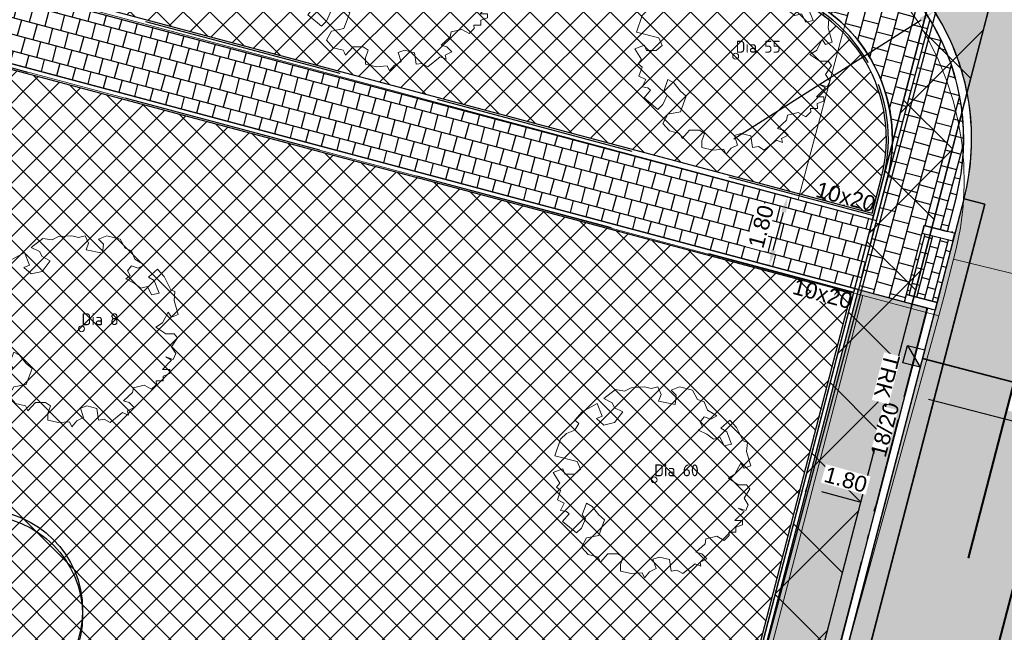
# Model space of a CAD drawing. Header units: metres. Extents: x 252743 to 254903, y 592696 to 593766.
# Tile 63 of 174: x 253751 to 253775, y 593020 to 593036. Entities that reach past the tile are written whole.
import ezdxf
from ezdxf.enums import TextEntityAlignment as Align

# ---------------------------------------------------------------- set-up
doc = ezdxf.new("R2010")
doc.units = ezdxf.units.M
doc.set_wipeout_variables(frame=1)
for name, pattern in [('ACAD_ISO11W100', [33, 12, -3, 12, -3, 0, -3]), ('CENTER', [50.800000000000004, 31.75, -6.35, 6.35, -6.35]), ('DASHED', [19.049999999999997, 12.7, -6.35]), ('HIDDEN', [9.524999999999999, 6.35, -3.175])]:
    doc.linetypes.add(name, pattern=pattern)
for name, color, linetype, lineweight in [('132034000_dwg', 8, 'Continuous', 5), ('B-BH-VH-OPENVERHARDING-G', 250, 'Continuous', 18), ('B-WE-GR-BOOM-S1', 8, 'Continuous', 9), ('B-WE-GR-BOOM-S2', 8, 'Continuous', 9), ('B-WE-GR-BOOM_STAMDIAMETER-T', 7, 'Continuous', 25), ('N-RI-DWA-PVC', 12, 'CENTER', 40), ('N-RI-HWA-PVC', 150, 'ACAD_ISO11W100', 40), ('N-RI-HWA-PVC125 KOLKAANSLUITING', 140, 'HIDDEN', 35)]:
    doc.layers.add(name, color=color, linetype=linetype, lineweight=lineweight)
doc.layers.add('ALGEMEEN HULP', color=6, linetype='Continuous', plot=False)
for name, color, linetype in [('N-GR-ARC-GROENVOORZIENING-N', 82, 'Continuous'), ('N-GR-BOOM', 3, 'Continuous'), ('N-KL-NUTSSTROOK', 10, 'Continuous'), ('N-RI-KOLK-TROTTOIRKOLK-TRK', 7, 'Continuous'), ('N-WB-ANTIWORTELSCHERM', 6, 'ZIGZAG'), ('N-WB-ARC-BETONTEGEL 30X30', 8, 'Continuous'), ('N-WB-ARC-KLINKER DF', 24, 'Continuous'), ('N-WB-ARC-SBS-KF-ROODBRUIN-PARKEREN', 24, 'Continuous'), ('N-WB-ARC-SBS-KF-ROODBRUIN-RIJBAAN', 24, 'Continuous'), ('N-WB-BAND OPSLUITBAND 10x20', 7, 'DASHED'), ('N-WB-BAND TEKST 200', 7, 'Continuous'), ('N-WB-BAND TROTTOIRBAND 18 20', 7, 'ACAD_ISO11W100'), ('N-WB-BOCHTSTRAAL', 7, 'Continuous'), ('N-WB-KANTVERHARDING', 2, 'Continuous'), ('N-WB-MAATVOERING-VERHARDINGEN', 7, 'Continuous'), ('N-WB-PERRONBAND 18 20', 2, 'Continuous')]:
    doc.layers.add(name, color=color, linetype=linetype)
doc.layers.get('0').freeze()
doc.styles.add('N_STANDARD 200', font='arial.ttf', dxfattribs={"height": 0.4})
doc.styles.add('NLCS-ISO', font='txt')
doc.linetypes.add('ZIGZAG', pattern='A,0.00254,-5.08,[131,ltypeshp.shx,S=5.08,R=0,X=-5.08,Y=0],-10.16,[131,ltypeshp.shx,S=5.08,R=180,X=5.08,Y=0],-5.08', length=20.32254)
doc.dimstyles.new('N_DIMENSION 200', dxfattribs={"dimtxt": 0.4, "dimasz": 0.4, "dimexe": 0.125, "dimexo": 0.125, "dimgap": 0.25, "dimtad": 1, "dimzin": 3, "dimdsep": 46, "dimtxsty": 'N_STANDARD 200', "dimcen": 0, "dimazin": 3, "dimtfac": 1, "dimtix": 1, "dimtmove": 2, "dimatfit": 3, "dimfxl": 0.125, "dimfxlon": 1, "dimtfill": 1, "dimtolj": 1, "dimtzin": 0, "dimarcsym": 0})
pattern_1 = [(45, (0, 0), (-0.3367596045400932, 0.3367596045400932), []), (135, (0, 0), (-0.3367596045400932, -0.3367596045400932), [])]

# ---------------------------------------------------------------- blocks, each defined once
blk = doc.blocks.new('*D434')
at = {"layer": 'Defpoints', "color": 0, "transparency": 16777216}
for p in [(253773.7175782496, 593036.0282511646), (253768.6556182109, 593032.8069842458)]:
    blk.add_point(p, dxfattribs=at)
at = {"layer": 'N-WB-BOCHTSTRAAL', "color": 0, "lineweight": -2, "transparency": 16777216}
blk.add_line((253768.6556182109, 593032.8069842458), (253773.380114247, 593035.8135000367), dxfattribs=at)
at = {"layer": 'N-WB-BOCHTSTRAAL', "color": 0, "transparency": 16777216}
blk.add_solid([(253773.3443223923, 593035.869744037), (253773.4159061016, 593035.7572560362), (253773.7175782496, 593036.0282511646)], dxfattribs=at)
at = {"layer": 'N-WB-BOCHTSTRAAL', "color": 0, "transparency": 16777216, "insert": (253774.8152605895, 593036.7267805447), "char_height": 0.4, "attachment_point": 5, "rotation": 32.471350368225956, "style": 'N_STANDARD 200', "bg_fill": 3, "box_fill_scale": 1.1, "bg_fill_color": 256, "bg_fill_true_color": 13158600, "bg_fill_transparency": 0}
blk.add_mtext('\\A1;R6.00', dxfattribs=at)
blk = doc.blocks.new('*D442')
at = {"layer": 'Defpoints', "color": 0, "transparency": 16777216}
for p in [(253773.5190210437, 593027.6630623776), (253779.3297643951, 593026.1679259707), (253778.989374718, 593024.8450252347)]:
    blk.add_point(p, dxfattribs=at)
at = {"layer": 'N-WB-MAATVOERING-VERHARDINGEN', "color": 0, "lineweight": -2, "transparency": 16777216}
for p, q in [((253773.1817462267, 593026.3522673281), (253773.1474827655, 593026.2191047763)), ((253773.5660133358, 593026.2404861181), (253778.6019927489, 593024.9447007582)), ((253778.9924895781, 593024.8571309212), (253778.9582261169, 593024.7239683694))]:
    blk.add_line(p, q, dxfattribs=at)
at = {"layer": 'N-WB-MAATVOERING-VERHARDINGEN', "color": 0, "transparency": 16777216}
for points in [[(253773.582625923, 593026.3050497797), (253773.5494007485, 593026.1759224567), (253773.1786313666, 593026.3401616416)], [(253778.6186053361, 593025.0092644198), (253778.5853801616, 593024.8801370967), (253778.989374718, 593024.8450252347)]]:
    blk.add_solid(points, dxfattribs=at)
at = {"layer": 'N-WB-MAATVOERING-VERHARDINGEN', "color": 0, "transparency": 16777216, "insert": (253776.1971918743, 593026.0324939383), "char_height": 0.4, "attachment_point": 5, "rotation": 345.57048473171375, "style": 'N_STANDARD 200', "bg_fill": 3, "box_fill_scale": 1.1, "bg_fill_color": 256, "bg_fill_true_color": 13158600, "bg_fill_transparency": 0}
blk.add_mtext('\\A1;6.00', dxfattribs=at)
blk = doc.blocks.new("'BOOM")
for centre, radius in [((0, 0), 2.8), ((0.002061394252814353, -0.1586252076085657), 2.8), ((0, 0), 0.1258658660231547)]:
    blk.add_circle(centre, radius)
blk = doc.blocks.new('*D554')
at = {"layer": 'Defpoints', "color": 0, "transparency": 16777216}
for p in [(253770.0118699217, 593031.3489323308), (253770.0118699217, 593031.3489323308), (253769.547992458, 593029.6097320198)]:
    blk.add_point(p, dxfattribs=at)
at = {"layer": 'N-WB-MAATVOERING-VERHARDINGEN', "color": 0, "lineweight": -2, "transparency": 16777216}
for p, q in [((253770.0118699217, 593031.3489323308), (253769.8910921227, 593031.3811460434)), ((253769.6510763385, 593029.9962209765), (253769.9087860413, 593030.9624433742)), ((253769.547992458, 593029.6097320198), (253769.4272146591, 593029.6419457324))]:
    blk.add_line(p, q, dxfattribs=at)
at = {"layer": 'N-WB-MAATVOERING-VERHARDINGEN', "color": 0, "transparency": 16777216}
for points in [[(253769.8443712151, 593030.979624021), (253769.9732008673, 593030.9452627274), (253770.0118699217, 593031.3489323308)], [(253769.5866615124, 593030.0134016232), (253769.7154911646, 593029.9790403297), (253769.547992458, 593029.6097320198)]]:
    blk.add_solid(points, dxfattribs=at)
at = {"layer": 'N-WB-MAATVOERING-VERHARDINGEN', "color": 0, "transparency": 16777216, "insert": (253769.3410447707, 593030.5963914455), "char_height": 0.4, "attachment_point": 5, "rotation": 75.06579280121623, "style": 'N_STANDARD 200', "bg_fill": 3, "box_fill_scale": 1.1, "bg_fill_color": 256, "bg_fill_true_color": 13158600, "bg_fill_transparency": 0}
blk.add_mtext('\\A1;1.80', dxfattribs=at)
blk = doc.blocks.new('TROTTOIRKOLK TRK2020')
h = blk.add_hatch(color=256)
h.dxf.hatch_style = 1
h.paths.add_polyline_path([(0, 0), (0.4500000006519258, 0.4499999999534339), (0.4500000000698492, -6.984919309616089e-10)])
for points in [[(6.111804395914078e-10, 0.4500000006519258), (0.4500000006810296, 0.4499999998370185), (0.4500000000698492, -6.984919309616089e-10), (0, 0)], [(0, 0), (0.4500000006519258, 0.4499999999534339), (0.4500000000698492, -6.984919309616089e-10)]]:
    blk.add_lwpolyline(points, close=True)
at = {"color": 7, "true_color": 0xffffff}
blk.add_wipeout([(0.3157935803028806, -0.08776652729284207), (1.5578082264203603, -0.08776652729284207), (1.5578082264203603, -0.524888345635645), (0.3157935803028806, -0.524888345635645)], dxfattribs=at)
at = {"style": 'N_STANDARD 200'}
blk.add_attdef('TROTTOIRKOLK', (0.3157935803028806, -0.5054737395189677), '', height=0.4, dxfattribs=at)
blk = doc.blocks.new('SGR-BOOM_06_ST')
at = {"linetype": 'Continuous', "flags": 128}
blk.add_lwpolyline([(2.697926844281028, 3.519936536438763), (2.530031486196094, 3.938911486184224), (2.197017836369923, 4.064448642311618), (1.94450365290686, 4.524361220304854), (1.273022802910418, 4.692183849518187), (0.8554126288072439, 4.524288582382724), (1.107912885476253, 4.273186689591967), (1.064270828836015, 3.811889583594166), (0.2276521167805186, 3.979701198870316), (0.3518243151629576, 4.315444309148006), (0.1839317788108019, 4.692111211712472), (-0.1504327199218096, 4.608837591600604), (-0.4861730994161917, 4.692066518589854), (-1.154910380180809, 4.649713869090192), (-1.490634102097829, 4.483188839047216), (-1.95193375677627, 4.56504461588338), (-2.538756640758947, 4.105076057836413), (-2.119756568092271, 3.896293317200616), (-1.994180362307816, 3.643818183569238), (-1.575180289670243, 3.435035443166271), (-1.994130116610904, 2.890461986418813), (-2.538667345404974, 2.766231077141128), (-2.915367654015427, 3.099211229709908), (-2.619546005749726, 3.216664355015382), (-2.873110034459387, 3.855299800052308), (-3.627802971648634, 3.434898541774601), (-4.004453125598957, 3.015887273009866), (-3.794266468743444, 2.84803387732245), (-4.004419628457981, 2.513649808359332), (-4.424759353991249, 2.345754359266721), (-4.716801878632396, 2.05367287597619), (-5.01017267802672, 1.214316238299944), (-3.88011881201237, 0.9209648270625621), (-3.712226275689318, 0.5442979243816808), (-4.004271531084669, 0.2931597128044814), (-4.506508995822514, 0.2931262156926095), (-4.602327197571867, 0.5555981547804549), (-5.093368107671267, 0.3763383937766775), (-4.757596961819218, -0.1681847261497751), (-4.925450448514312, -0.3770066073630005), (-4.716628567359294, -0.544860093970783), (-4.88446521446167, -1.006165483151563), (-4.532341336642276, -1.182198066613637), (-4.716561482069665, -1.550699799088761), (-4.424496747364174, -1.591623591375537), (-4.292786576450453, -1.70719043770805), (-4.61907625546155, -2.106831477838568), (-3.920821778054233, -2.682045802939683), (-3.668355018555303, -2.430910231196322), (-3.459575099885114, -1.969602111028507), (-3.627456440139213, -1.760802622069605), (-3.418684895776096, -1.173935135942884), (-3.123882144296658, -1.341782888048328), (-2.788119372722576, -1.760746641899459), (-2.496040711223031, -2.010481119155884), (-2.788049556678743, -2.807529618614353), (-3.418567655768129, -2.931766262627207), (-3.668290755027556, -3.394441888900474), (-3.332530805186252, -3.771097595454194), (-2.831649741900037, -3.896623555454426), (-2.768861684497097, -4.022178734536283), (-2.70607362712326, -4.147733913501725), (-2.328058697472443, -3.728722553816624), (-1.825821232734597, -3.728689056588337), (-1.574691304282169, -3.89653972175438), (-1.698860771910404, -4.27322610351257), (-1.6988383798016, -4.608960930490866), (-1.154284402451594, -4.735848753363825), (-0.6097418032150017, -4.692139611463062), (-0.4855303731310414, -4.944614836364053), (-0.2330665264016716, -4.64980644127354), (0.1012924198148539, -4.483281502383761), (-0.05880460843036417, -4.006538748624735), (0.2691206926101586, -3.89641674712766), (0.7727313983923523, -4.023307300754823), (0.8560217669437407, -4.608790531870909), (1.149445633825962, -4.565098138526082), (1.441519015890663, -4.735675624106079), (2.070647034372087, -4.232031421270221), (2.365446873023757, -4.356206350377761), (2.321760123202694, -4.14739857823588), (2.657483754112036, -3.979508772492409), (2.406348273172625, -3.728406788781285), (2.112915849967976, -3.643810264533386), (2.574182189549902, -3.226158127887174), (2.615108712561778, -2.975036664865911), (3.159645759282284, -2.848076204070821), (3.537702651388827, -3.058226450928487), (3.787439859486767, -2.807091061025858), (3.770391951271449, -2.632754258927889), (4.123163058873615, -2.632730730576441), (4.123146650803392, -2.386717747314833), (4.458873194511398, -2.262500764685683), (4.458859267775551, -2.05369007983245), (4.082181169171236, -2.05371520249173), (4.543444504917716, -1.591025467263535), (4.250006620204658, -1.424542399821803), (4.626693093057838, -1.550076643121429), (4.752232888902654, -1.256641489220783), (4.54339981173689, -0.9209205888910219), (4.835431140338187, -0.4609716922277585), (4.667549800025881, -0.2521722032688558), (4.249928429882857, -0.2522000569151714), (3.746303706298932, 0.08486595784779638), (4.082024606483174, 0.2936990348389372), (4.375415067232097, 0.8382641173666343), (4.543299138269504, 0.5885213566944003), (4.876296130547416, 0.7127381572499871), (4.667437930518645, 1.425137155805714), (4.711079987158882, 1.886434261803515), (4.499534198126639, 1.969671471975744), (4.163754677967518, 2.639753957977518), (3.828442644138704, 3.012677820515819), (3.373874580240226, 2.603955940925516), (3.662895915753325, 2.430909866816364), (3.914056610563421, 1.801765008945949), (3.537384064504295, 1.718488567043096), (3.327180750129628, 2.136095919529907), (2.991451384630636, 2.054186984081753), (2.657064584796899, 2.305283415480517), (2.238064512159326, 2.514066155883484), (2.446864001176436, 2.681947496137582), (2.321287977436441, 2.931693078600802), (2.530081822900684, 3.184190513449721), (2.865825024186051, 3.05865353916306), (3.159240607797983, 3.226540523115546)], close=True, dxfattribs=at)
blk.add_circle((0, 0), 0.15)
at = {"layer": 'B-WE-GR-BOOM_STAMDIAMETER-T', "style": 'NLCS-ISO'}
blk.add_attdef('STAMDIAMETER', text='', height=0.3, dxfattribs=at).set_placement((0, 0), align=Align.BOTTOM_LEFT)
blk = doc.blocks.new('*D571')
at = {"layer": 'Defpoints', "color": 0, "transparency": 16777216}
for p in [(253770.6985615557, 593024.7586854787), (253772.4311836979, 593024.2799299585), (253770.4911319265, 593024.007995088)]:
    blk.add_point(p, dxfattribs=at)
at = {"layer": 'N-WB-MAATVOERING-VERHARDINGEN', "color": 0, "lineweight": -2, "transparency": 16777216}
for p, q in [((253770.4944611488, 593024.0200435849), (253770.4578397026, 593023.8875101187)), ((253771.8382021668, 593023.6357746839), (253770.8766838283, 593023.9014599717)), ((253772.2270832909, 593023.5412880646), (253772.1904618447, 593023.4087545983))]:
    blk.add_line(p, q, dxfattribs=at)
at = {"layer": 'N-WB-MAATVOERING-VERHARDINGEN', "color": 0, "transparency": 16777216}
for points in [[(253770.894439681, 593023.965718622), (253770.8589279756, 593023.8372013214), (253770.4911319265, 593024.007995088)], [(253771.8559580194, 593023.7000333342), (253771.8204463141, 593023.5715160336), (253772.2237540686, 593023.5292395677)]]:
    blk.add_solid(points, dxfattribs=at)
at = {"layer": 'N-WB-MAATVOERING-VERHARDINGEN', "color": 0, "transparency": 16777216, "insert": (253771.4784213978, 593024.206439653), "char_height": 0.4, "attachment_point": 5, "rotation": 344.5535403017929, "style": 'N_STANDARD 200', "bg_fill": 3, "box_fill_scale": 1.1, "bg_fill_color": 256, "bg_fill_true_color": 13158600, "bg_fill_transparency": 0}
blk.add_mtext('\\A1;1.80', dxfattribs=at)
blk = doc.blocks.new('132034000_dwg_GWW-CAD Bgt tekening 12A-1381416-Plot dakaanzicht')
at = {"layer": 'B-BH-VH-OPENVERHARDING-G', "color": 253, "lineweight": 9, "flags": 128}
for points in [[(253780193, 593028309.0000001), (253774202, 593029773.0000001), (253774268, 593030032.0000001), (253774374, 593030563), (253774441, 593031099.0000001), (253774468, 593031640.0000001), (253774457, 593032180.0000001), (253774407, 593032719.0000001), (253774317, 593033252.0000001), (253774189.9999999, 593033778.0000001), (253774024, 593034293), (253773822, 593034795.0000001), (253773584, 593035280.0000001), (253773312, 593035748.0000001), (253773006, 593036194.0000001)], [(253747177, 593037487), (253770275, 593031276), (253771908, 593037385), (253772303, 593037015), (253772669, 593036617), (253773006, 593036194), (253773312, 593035748), (253773584, 593035280), (253773822, 593034795), (253774024, 593034293), (253774190, 593033778), (253774317, 593033252), (253774407, 593032719), (253774457, 593032180), (253774468, 593031640), (253774441, 593031099), (253774374, 593030563), (253774268, 593030032), (253774202, 593029773), (253773958, 593028817), (253773827, 593028341), (253771909, 593028855), (253746679, 593035608)], [(253756302, 592961636), (253766289, 593000000), (253770828, 593017435), (253773827, 593028341), (253773958, 593028817), (253774202, 593029773), (253780193, 593028309), (253780158, 593028137), (253779013, 593024913), (253778725, 593023724), (253778582, 593022840), (253778562, 593022392), (253775109, 593008604), (253774775, 593007996), (253774505, 593007358), (253772574, 593000000), (253758495, 592946357)], [(253754189, 592961588), (253764176, 593000000), (253766119, 593006590), (253766963, 593009834), (253767603, 593012295), (253769349, 593019012), (253771909, 593028855), (253773827, 593028341), (253770828, 593017435), (253766289, 593000000), (253756302, 592961636)]]:
    blk.add_lwpolyline(points, dxfattribs=at)
blk = doc.blocks.new('132034000_dwg-1357416-Plot dakaanzicht')
blk.add_blockref('132034000_dwg_GWW-CAD Bgt tekening 12A-1381416-Plot dakaanzicht', (0, 0))

msp = doc.modelspace()

# ---------------------------------------------------------------- hatches: boundary and pattern name
at = {"layer": 'N-GR-ARC-GROENVOORZIENING-N'}
h = msp.add_hatch(dxfattribs=at)
h.set_pattern_fill('ANSI37', color=256, scale=0.15)
h.set_pattern_definition(pattern_1)
edge = h.paths.add_edge_path()
edge.add_line((253748.1671815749, 593043.9985195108), (253746.5044229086, 593037.7718952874))
edge.add_line((253746.5044229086, 593037.7718952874), (253772.1471949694, 593030.9348369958))
edge.add_line((253772.1471949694, 593030.9348369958), (253772.3820688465, 593031.8394793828))
edge.add_arc((253768.6556182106, 593032.8069842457), 3.850000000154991, 345.4455492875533, 435.5360947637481)
edge.add_line((253769.6172328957, 593036.5349591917), (253767.7290465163, 593037.0220085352))
edge.add_line((253767.7290465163, 593037.0220085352), (253768.2032596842, 593038.8618024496))
edge.add_line((253768.2032596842, 593038.8618024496), (253748.1671815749, 593043.9985195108))
h = msp.add_hatch(dxfattribs=at)
h.set_pattern_fill('ANSI37', color=256, scale=0.15)
h.set_pattern_definition(pattern_1)
h.paths.add_polyline_path([(253741.441399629, 593018.8129225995), (253747.224006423, 593017.3063943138), (253752.9760544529, 593015.7971680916), (253767.2024896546, 593011.9192501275), (253771.6194537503, 593028.9021840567), (253745.9604476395, 593035.7435707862)])
at = {"layer": 'N-KL-NUTSSTROOK'}
h = msp.add_hatch(dxfattribs=at)
h.set_pattern_fill('ANSI37', color=256, scale=0.5)
h.set_pattern_definition([(45, (0, 0), (-1.122532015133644, 1.122532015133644), []), (135, (0, 0), (-1.122532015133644, -1.122532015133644), [])])
h.paths.add_polyline_path([(253756.0971314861, 592962.9615721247), (253754.6459862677, 592963.3395113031), (253752.5656330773, 592954.917416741), (253754.178, 592961.5519999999), (253762.3861434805, 592993.1401158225), (253775.363095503, 593043.1278786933), (253776.8149733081, 593042.7509823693), (253774.7437106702, 593034.7686157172)])
at = {"layer": 'N-WB-ARC-BETONTEGEL 30X30'}
h = msp.add_hatch(dxfattribs=at)
h.set_pattern_fill('AR-B88', color=256, scale=0.002, angle=255.05, style=0)
h.set_pattern_definition([(255.05, (0, 0), (0.3926438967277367, -0.1048414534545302), []), (345.05, (0, 0), (0.4450646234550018, 0.0914804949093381), [0.4064, -0.4064])])
edge = h.paths.add_edge_path()
edge.add_line((253768.2105203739, 593038.2885600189), (253767.9117490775, 593037.1297910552))
edge.add_line((253767.9117490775, 593037.1297910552), (253769.7821396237, 593036.6450761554))
edge.add_arc((253768.6556182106, 593032.8069842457), 4.000000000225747, -14.55445071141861, 73.64246659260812, ccw=False)
edge.add_line((253772.527255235, 593031.8017843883), (253771.8020893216, 593029.0087286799))
edge.add_line((253771.8020893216, 593029.0087286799), (253772.960508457, 593028.695363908))
edge.add_line((253772.960508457, 593028.695363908), (253773.4582374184, 593030.6250043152))
edge.add_line((253773.4582374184, 593030.6250043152), (253774.042391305, 593030.4747417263))
edge.add_line((253774.042391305, 593030.4747417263), (253774.2694918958, 593031.3494444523))
edge.add_arc((253768.6556182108, 593032.8069842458), 5.80000000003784, 345.4455492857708, 434.5490899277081)
edge.add_line((253770.200811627, 593038.3973668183), (253770.0500274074, 593037.8140080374))
edge.add_line((253770.0500274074, 593037.8140080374), (253768.2105203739, 593038.2885600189))
h = msp.add_hatch(dxfattribs=at)
h.set_pattern_fill('AR-B88', color=256, scale=0.002, angle=165.05, style=0)
h.set_pattern_definition([(165.05, (0, 0), (-0.1048414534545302, -0.3926438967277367), []), (255.05, (0, 0), (0.09148049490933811, -0.4450646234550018), [0.4064, -0.4064])])
h.paths.add_polyline_path([(253744.5814381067, 593038.1293749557), (253772.254438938, 593030.7510026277), (253771.8020893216, 593029.0087286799), (253744.1151280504, 593036.3908232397)])
h = msp.add_hatch(dxfattribs=at)
h.set_pattern_fill('AR-B88', color=256, scale=0.002, angle=255.05, style=0)
h.set_pattern_definition([(255.05, (253773.5397279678, 593028.5386789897), (0.3926438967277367, -0.1048414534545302), []), (345.05, (253773.5397279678, 593028.5386789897), (0.4450646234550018, 0.0914804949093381), [0.4064, -0.4064])])
edge = h.paths.add_edge_path()
edge.add_line((253771.8020082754, 593029.008750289), (253773.5397279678, 593028.5386789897))
edge.add_line((253773.5397279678, 593028.5386789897), (253755.3713180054, 592958.5610639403))
edge.add_arc((253750.7253535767, 592959.7673037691), 4.799999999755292, 294.127736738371, 345.4455492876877, ccw=False)
edge.add_line((253752.6874606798, 592955.3866490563), (253771.8020082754, 593029.008750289))
h = msp.add_hatch(dxfattribs=at)
h.set_pattern_fill('AR-B88', color=256, scale=0.002, angle=255.05, style=0)
h.set_pattern_definition([(255.05, (253779.4767015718, 593025.9783309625), (0.3926438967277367, -0.1048414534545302), []), (345.05, (253779.4767015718, 593025.9783309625), (0.4450646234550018, 0.0914804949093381), [0.4064, -0.4064])])
edge = h.paths.add_edge_path()
edge.add_line((253779.6976379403, 593026.787586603), (253781.4303758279, 593026.3386508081))
edge.add_line((253781.4303758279, 593026.3386508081), (253760.4954154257, 592945.650298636))
edge.add_line((253760.4954154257, 592945.650298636), (253758.7543793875, 592946.1023259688))
edge.add_line((253758.7543793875, 592946.1023259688), (253760.4382898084, 592952.6454299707))
edge.add_line((253760.4382898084, 592952.6454299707), (253760.7220272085, 592952.5720123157))
edge.add_line((253760.7220272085, 592952.5720123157), (253761.7034918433, 592956.344803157))
edge.add_line((253761.7034918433, 592956.344803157), (253761.4200549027, 592956.420461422))
edge.add_line((253761.4200549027, 592956.420461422), (253761.5423325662, 592956.9029704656))
edge.add_line((253761.5423325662, 592956.9029704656), (253761.832767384, 592956.8278198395))
edge.add_line((253761.832767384, 592956.8278198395), (253762.8107634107, 592960.5930383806))
edge.add_line((253762.8107634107, 592960.5930383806), (253762.5211263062, 592960.6679825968))
edge.add_line((253762.5211263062, 592960.6679825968), (253762.6463773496, 592961.1520406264))
edge.add_line((253762.6463773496, 592961.1520406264), (253762.9362059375, 592961.0770468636))
edge.add_line((253762.9362059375, 592961.0770468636), (253763.9101300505, 592964.8530814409))
edge.add_line((253763.9101300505, 592964.8530814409), (253763.6248899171, 592964.9268879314))
edge.add_line((253763.6248899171, 592964.9268879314), (253763.7515008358, 592965.4110753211))
edge.add_line((253763.7515008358, 592965.4110753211), (253764.0416366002, 592965.3355208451))
edge.add_line((253764.0416366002, 592965.3355208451), (253765.0232878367, 592969.1148178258))
edge.add_line((253765.0232878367, 592969.1148178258), (253764.7318519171, 592969.1902274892))
edge.add_line((253764.7318519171, 592969.1902274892), (253764.8581040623, 592969.6740264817))
edge.add_line((253764.8581040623, 592969.6740264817), (253765.1485388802, 592969.5988758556))
edge.add_line((253765.1485388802, 592969.5988758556), (253766.1288665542, 592973.3730749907))
edge.add_line((253766.1288665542, 592973.3730749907), (253765.8374324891, 592973.4484841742))
edge.add_line((253765.8374324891, 592973.4484841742), (253765.9626835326, 592973.9325422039))
edge.add_line((253765.9626835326, 592973.9325422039), (253766.2541175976, 592973.8571330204))
edge.add_line((253766.2541175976, 592973.8571330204), (253767.2302362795, 592977.629252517))
edge.add_line((253767.2302362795, 592977.629252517), (253766.9406628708, 592977.7041802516))
edge.add_line((253766.9406628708, 592977.7041802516), (253767.0684905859, 592978.1875715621))
edge.add_line((253767.0684905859, 592978.1875715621), (253767.3591165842, 592978.1123714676))
edge.add_line((253767.3591165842, 592978.1123714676), (253768.1328979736, 592981.1293697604))
edge.add_line((253768.1328979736, 592981.1293697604), (253768.191375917, 592981.320813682))
edge.add_arc((253768.2669086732, 592981.6111493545), 0.2999999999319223, 165.5056880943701, 255.4173769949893, ccw=False)
edge.add_line((253767.9764569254, 592981.6862345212), (253768.1746424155, 592982.4480361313))
edge.add_line((253768.1746424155, 592982.4480361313), (253768.4650772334, 592982.3728855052))
edge.add_line((253768.4650772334, 592982.3728855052), (253769.4452773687, 592986.1465934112))
edge.add_line((253769.4452773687, 592986.1465934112), (253769.1551823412, 592986.221656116))
edge.add_line((253769.1551823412, 592986.221656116), (253769.2800935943, 592986.7058020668))
edge.add_line((253769.2800935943, 592986.7058020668), (253769.570563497, 592986.6306423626))
edge.add_line((253769.570563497, 592986.6306423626), (253770.5522284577, 592990.4095574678))
edge.add_line((253770.5522284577, 592990.4095574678), (253770.2616525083, 592990.4847446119))
edge.add_line((253770.2616525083, 592990.4847446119), (253770.3875632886, 592990.9682683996))
edge.add_line((253770.3875632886, 592990.9682683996), (253770.6772502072, 592990.893311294))
edge.add_line((253770.6772502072, 592990.893311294), (253771.6575361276, 592994.6667706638))
edge.add_line((253771.6575361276, 592994.6667706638), (253771.366872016, 592994.7416170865))
edge.add_line((253771.366872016, 592994.7416170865), (253771.4900600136, 592995.2258218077))
edge.add_line((253771.4900600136, 592995.2258218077), (253771.7751081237, 592995.1524521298))
edge.add_line((253771.7751081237, 592995.1524521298), (253772.7516621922, 592998.9265431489))
edge.add_line((253772.7516621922, 592998.9265431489), (253772.4712002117, 592998.9991132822))
edge.add_line((253772.4712002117, 592998.9991132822), (253772.5974379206, 592999.4829160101))
edge.add_line((253772.5974379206, 592999.4829160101), (253772.8878727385, 592999.407765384))
edge.add_line((253772.8878727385, 592999.407765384), (253774.0113587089, 593003.7410023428))
edge.add_line((253774.0113587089, 593003.7410023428), (253773.7213565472, 593003.8160410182))
edge.add_line((253773.7213565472, 593003.8160410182), (253775.8994252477, 593012.162073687))
edge.add_line((253775.8994252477, 593012.162073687), (253776.4709310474, 593012.0136926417))
edge.add_line((253776.4709310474, 593012.0136926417), (253778.2352353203, 593018.7716744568))
edge.add_line((253778.2352353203, 593018.7716744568), (253777.6576347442, 593018.9336680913))
edge.add_line((253777.6576347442, 593018.9336680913), (253779.6976379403, 593026.787586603))
at = {"layer": 'N-WB-ARC-KLINKER DF'}
h = msp.add_hatch(dxfattribs=at)
h.set_pattern_fill('AR-B816', color=256, scale=0.0009999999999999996, angle=435.2503640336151)
h.set_pattern_definition([(75.25036403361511, (18993.49206068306, -7784.783772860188), (-0.196504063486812, 0.05173386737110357), []), (165.2503640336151, (18993.49206068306, -7784.783772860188), (-0.2482379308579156, -0.1447701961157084), [0.2031999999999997, -0.2031999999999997])])
h.paths.add_polyline_path([(253773.0088698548, 593028.8824660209), (253773.4083930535, 593030.4312316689), (253774.1831710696, 593030.2319353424), (253773.7826683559, 593028.6824577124)])
at = {"layer": 'N-WB-ARC-SBS-KF-ROODBRUIN-RIJBAAN'}
h = msp.add_hatch(dxfattribs=at)
h.set_pattern_fill('AR-HBONE', color=256, scale=0.002, angle=74.95)
h.set_pattern_definition([(119.95, (0, 0), (-0.2775113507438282, 0.07461856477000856), [0.6095999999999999, -0.2032]), (209.95, (-0.1014463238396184, 0.1760648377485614), (-0.2775113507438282, 0.07461856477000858), [0.6096, -0.2032])])
edge = h.paths.add_edge_path()
edge.add_line((253769.9560831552, 593038.667928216), (253787.7727007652, 593034.0428711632))
edge.add_arc((253786.0823845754, 593028.280694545), 6.004985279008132, 73.65111692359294, 165.4253912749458)
edge.add_line((253780.2706350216, 593029.7917919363), (253779.7479640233, 593029.9274939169))
edge.add_line((253779.7479640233, 593029.9274939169), (253778.959018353, 593026.8887835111))
edge.add_line((253778.959018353, 593026.8887835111), (253758.2192762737, 592947.0073914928))
edge.add_line((253758.2192762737, 592947.0073914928), (253753.2574643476, 592955.4558753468))
edge.add_arc((253750.7253535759, 592959.7673037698), 5.000000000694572, 300.4258037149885, 345.4060581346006)
edge.add_line((253755.5640326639, 592958.5074685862), (253756.0875708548, 592958.3751019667))
edge.add_line((253756.0875708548, 592958.3751019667), (253774.2232643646, 593028.2267060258))
edge.add_line((253774.2232643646, 593028.2267060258), (253774.9857447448, 593031.1634824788))
edge.add_line((253774.9857447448, 593031.1634824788), (253774.463073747, 593031.2991844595))
edge.add_arc((253768.6492103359, 593032.805906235), 6.005931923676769, 345.470865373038, 437.4320671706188)
h = msp.add_hatch(dxfattribs=at)
h.set_pattern_fill('AR-BRSTD', color=256, scale=0.002, angle=164.95)
h.set_pattern_definition([(164.95, (0, 0), (-0.03517992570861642, -0.1308364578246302), []), (254.95, (0, 0), (0.1610502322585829, -0.1835997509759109), [0.1354836, -0.1354836])])
h.paths.add_polyline_path([(253774.463073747, 593031.2991844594), (253774.9857447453, 593031.1634824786), (253756.0875708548, 592958.3751019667), (253755.5648998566, 592958.5108039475)])

# ---------------------------------------------------------------- linework, layer by layer
at = {"layer": 'ALGEMEEN HULP'}
for p, q in [((253771.6803322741, 593028.9376989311), (253773.9378978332, 593037.6342797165)), ((253773.1322100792, 593028.5608026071), (253775.3897756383, 593037.2573833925)), ((253766.3860017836, 593008.5460068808), (253771.6803322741, 593028.9376989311))]:
    msp.add_line(p, q, dxfattribs=at)
at = {"layer": 'N-GR-ARC-GROENVOORZIENING-N'}
msp.add_lwpolyline([(253748.1671815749, 593043.9985195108), (253746.5044229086, 593037.7718952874), (253772.1471949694, 593030.9348369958), (253772.3820688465, 593031.8394793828, 0.4146765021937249), (253769.6172328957, 593036.5349591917), (253767.7290465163, 593037.0220085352), (253768.2032596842, 593038.8618024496)], format="xyb", close=True, dxfattribs=at)
msp.add_lwpolyline([(253741.441399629, 593018.8129225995), (253747.224006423, 593017.3063943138), (253752.9760544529, 593015.7971680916), (253767.2024896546, 593011.9192501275), (253771.6194537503, 593028.9021840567), (253745.9604476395, 593035.7435707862)], close=True, dxfattribs=at)
at = {"layer": 'N-KL-NUTSSTROOK'}
msp.add_lwpolyline([(253756.0971314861, 592962.9615721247), (253754.6459862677, 592963.3395113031), (253752.5656330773, 592954.917416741), (253754.178, 592961.5519999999), (253762.3861434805, 592993.1401158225), (253775.363095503, 593043.1278786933), (253776.8149733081, 593042.7509823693), (253774.7437106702, 593034.7686157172)], close=True, dxfattribs=at)
at = {"layer": 'N-RI-HWA-PVC'}
msp.add_line((253777.5732320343, 593033.8393789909), (253773.0925468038, 593016.5432996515), dxfattribs=at)
at = {"layer": 'N-RI-HWA-PVC125 KOLKAANSLUITING'}
msp.add_line((253779.2229874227, 593025.7566627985), (253773.415531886, 593027.264462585), dxfattribs=at)
at = {"layer": 'N-WB-ANTIWORTELSCHERM', "ltscale": 0.2}
msp.add_line((253774.1236263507, 593037.4219853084), (253769.130871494, 593018.720241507), dxfattribs=at)
at = {"layer": 'N-WB-ARC-BETONTEGEL 30X30'}
for points in [[(253768.2105203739, 593038.2885600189), (253767.9117490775, 593037.1297910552), (253769.7821396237, 593036.6450761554, -0.4050260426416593), (253772.527255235, 593031.8017843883), (253771.8020893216, 593029.0087286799), (253772.960508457, 593028.695363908), (253773.4582374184, 593030.6250043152), (253774.042391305, 593030.4747417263), (253774.2694918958, 593031.3494444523, 0.4096382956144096), (253770.200811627, 593038.3973668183), (253770.0500274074, 593037.8140080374)], [(253771.8020082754, 593029.008750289), (253773.5397279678, 593028.5386789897), (253755.3713180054, 592958.5610639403, -0.2277350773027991), (253752.6874606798, 592955.3866490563)]]:
    msp.add_lwpolyline(points, format="xyb", close=True, dxfattribs=at)
msp.add_lwpolyline([(253744.5814381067, 593038.1293749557), (253772.254438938, 593030.7510026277), (253771.8020893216, 593029.0087286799), (253744.1151280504, 593036.3908232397)], close=True, dxfattribs=at)
at = {"layer": 'N-WB-ARC-KLINKER DF'}
msp.add_lwpolyline([(253773.0088698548, 593028.8824660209), (253773.4083930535, 593030.4312316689), (253774.1831710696, 593030.2319353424), (253773.7826683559, 593028.6824577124)], close=True, dxfattribs=at)
at = {"layer": 'N-WB-ARC-SBS-KF-ROODBRUIN-PARKEREN'}
msp.add_lwpolyline([(253769.9560831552, 593038.667928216), (253787.7727007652, 593034.0428711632, 0.4233129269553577), (253780.2706350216, 593029.7917919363), (253779.7479640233, 593029.9274939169), (253778.959018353, 593026.8887835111), (253758.2192762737, 592947.0073914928), (253753.2574643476, 592955.4558753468, 0.1988228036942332), (253755.5640326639, 592958.5074685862), (253756.0875708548, 592958.3751019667), (253774.2232643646, 593028.2267060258), (253774.9857447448, 593031.1634824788), (253774.463073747, 593031.2991844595, 0.424275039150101), (253769.9560831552, 593038.667928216)], format="xyb", close=True, dxfattribs=at)
msp.add_lwpolyline([(253774.463073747, 593031.2991844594), (253774.9857447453, 593031.1634824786), (253756.0875708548, 592958.3751019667), (253755.5648998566, 592958.5108039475)], close=True, dxfattribs=at)
at = {"layer": 'N-WB-BAND OPSLUITBAND 10x20', "ltscale": 0.4}
msp.add_line((253746.4432107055, 593037.736469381), (253772.182942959, 593030.8735588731), dxfattribs=at)
for points in [[(253745.9250884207, 593035.8047452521), (253771.6803322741, 593028.9376989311)], [(253752.5710885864, 592955.3363600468), (253771.6803322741, 593028.9376989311)]]:
    msp.add_lwpolyline(points, dxfattribs=at)
at = {"layer": 'N-WB-BAND TROTTOIRBAND 18 20', "ltscale": 0.2}
msp.add_line((253755.3664100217, 592958.542315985), (253773.5369069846, 593028.5394420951), dxfattribs=at)
for points in [[(253774.042391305, 593030.4747417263), (253774.2694918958, 593031.3494444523, 0.409645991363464), (253770.2006642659, 593038.3974075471, 0.409645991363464)], [(253772.1576480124, 593030.7761326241), (253772.4304643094, 593031.8269143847, 0.4146765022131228), (253769.6297213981, 593036.5833744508), (253767.7899415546, 593037.0579375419)]]:
    msp.add_lwpolyline(points, format="xyb", dxfattribs=at)
at = {"layer": 'N-WB-KANTVERHARDING'}
for p, q in [((253744.5814380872, 593038.129374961), (253772.254438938, 593030.7510026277)), ((253755.5648998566, 592958.5108039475), (253774.463073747, 593031.2991844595))]:
    msp.add_line(p, q, dxfattribs=at)
msp.add_lwpolyline([(253772.254438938, 593030.7510026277), (253772.527255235, 593031.8017843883, 0.4146765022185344), (253769.6546984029, 593036.6802049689), (253767.9117490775, 593037.1297910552)], format="xyb", dxfattribs=at)
for points in [[(253745.8543699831, 593035.9270941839), (253771.8020893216, 593029.0087286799)], [(253752.6874606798, 592955.3866490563), (253771.8020893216, 593029.0087286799)]]:
    msp.add_lwpolyline(points, dxfattribs=at)
msp.add_arc((253768.6556182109, 593032.8069842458), 5.999999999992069, 345.4455492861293, 75.53609476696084, dxfattribs=at)
at = {"layer": 'N-WB-PERRONBAND 18 20', "flags": 128}
for points in [[(253774.1458326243, 593030.448050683), (253773.4583500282, 593030.6254420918), (253773.4083930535, 593030.4312316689), (253774.1831710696, 593030.2319353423), (253774.2329951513, 593030.4256298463), (253774.1748867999, 593030.4405770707), (253774.177378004, 593030.4502617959), (253774.1483238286, 593030.4577354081)], [(253773.6462279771, 593028.5111512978), (253772.9588195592, 593028.6888298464), (253773.0088698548, 593028.8824660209), (253773.7834145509, 593028.6822648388), (253773.7333642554, 593028.4886286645), (253773.6752734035, 593028.5036437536), (253773.6727708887, 593028.4939619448), (253773.6437254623, 593028.5014694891)]]:
    msp.add_lwpolyline(points, close=True, dxfattribs=at)

# ---------------------------------------------------------------- block references
at = {"layer": '132034000_dwg', "color": 253, "lineweight": 9, "xscale": 0.001, "yscale": 0.001, "zscale": 0.001}
msp.add_blockref('132034000_dwg-1357416-Plot dakaanzicht', (0, 0), dxfattribs=at)
at = {"layer": 'B-WE-GR-BOOM-S1'}
ref = msp.add_blockref('SGR-BOOM_06_ST', (253760.2100874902, 593036.9957010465, -0.45048), dxfattribs=dict(at, xscale=0.5, yscale=0.5, zscale=0.65))
ref.add_attrib('STAMDIAMETER', 'Dia 50', dxfattribs={"layer": 'B-WE-GR-BOOM_STAMDIAMETER-T', "height": 0.3, "style": 'NLCS-ISO'}).set_placement((253760.2100874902, 593036.9957010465, -0.45048), align=Align.BOTTOM_LEFT)
ref = msp.add_blockref('SGR-BOOM_06_ST', (253768.7000974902, 593034.8957010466, -0.48032), dxfattribs=dict(at, xscale=0.5, yscale=0.5, zscale=0.65))
ref.add_attrib('STAMDIAMETER', 'Dia 55', dxfattribs={"layer": 'B-WE-GR-BOOM_STAMDIAMETER-T', "height": 0.3, "style": 'NLCS-ISO'}).set_placement((253768.7000974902, 593034.8957010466, -0.48032), align=Align.BOTTOM_LEFT)
ref = msp.add_blockref('SGR-BOOM_06_ST', (253766.6427374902, 593024.2014610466, -0.46819), dxfattribs=dict(at, xscale=0.5, yscale=0.5, zscale=0.85))
ref.add_attrib('STAMDIAMETER', 'Dia 60', dxfattribs={"layer": 'B-WE-GR-BOOM_STAMDIAMETER-T', "height": 0.3, "style": 'NLCS-ISO'}).set_placement((253766.6427374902, 593024.2014610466, -0.46819), align=Align.BOTTOM_LEFT)
at = {"layer": 'B-WE-GR-BOOM-S2'}
ref = msp.add_blockref('SGR-BOOM_06_ST', (253752.1934609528, 593028.0159927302, -0.471), dxfattribs=dict(at, xscale=0.5, yscale=0.5, zscale=0.5))
ref.add_attrib('STAMDIAMETER', 'Dia 8', dxfattribs={"layer": 'B-WE-GR-BOOM_STAMDIAMETER-T', "height": 0.3, "style": 'NLCS-ISO'}).set_placement((253752.1934609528, 593028.0159927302, -0.471), align=Align.BOTTOM_LEFT)
at = {"layer": 'N-GR-BOOM', "xscale": 0.9, "yscale": 0.9, "zscale": 0.9}
msp.add_blockref("'BOOM", (253749.699553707, 593020.9167889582), dxfattribs=at)

# ---------------------------------------------------------------- next in the draw order: texts
at = {"layer": 'N-WB-BAND TEKST 200', "char_height": 0.4, "attachment_point": 8, "style": 'N_STANDARD 200', "bg_fill": 3, "box_fill_scale": 1, "bg_fill_color": 256, "bg_fill_transparency": 0}
for s, insert, width, rotation in [('10x20', (253771.4257539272, 593031.1488705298), 0.5849695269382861, 345.02960412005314), ('10x20', (253770.8419224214, 593028.7009908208), 0.5849695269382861, 345.02960412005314), ('{\\C7;18/20}', (253772.6634286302, 593025.4182425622), 1.114358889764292, 75.3078498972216)]:
    msp.add_mtext(s, dxfattribs=dict(at, insert=insert, width=width, rotation=rotation))

# ---------------------------------------------------------------- next in the draw order: dimensions: what is measured, and where the dimension line sits
at = {"layer": 'N-WB-BOCHTSTRAAL'}
dim = msp.add_radius_dim(center=(253768.6556182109, 593032.8069842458), mpoint=(253773.7175782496, 593036.0282511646), dimstyle='N_DIMENSION 200', override={"dimfxl": 0.0125}, dxfattribs=at)
dim.commit()
dim.dimension.update_dxf_attribs({"geometry": '*D434', "text_midpoint": (253774.8152605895, 593036.7267805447), "dimtype": 164})

# ---------------------------------------------------------------- next in the draw order: linework, layer by layer
at = {"layer": 'N-RI-DWA-PVC'}
msp.add_line((253768.6253806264, 592994.2117943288), (253780.1297641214, 593038.5056183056), dxfattribs=at)

# ---------------------------------------------------------------- next in the draw order: block references
at = {"layer": 'N-RI-KOLK-TROTTOIRKOLK-TRK', "rotation": 255.4582543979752}
msp.add_blockref('TROTTOIRKOLK TRK2020', (253773.0364418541, 593027.5952430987), dxfattribs=at).add_auto_attribs({'TROTTOIRKOLK': 'TRK'})

# ---------------------------------------------------------------- next in the draw order: dimensions: what is measured, and where the dimension line sits
at = {"layer": 'N-WB-MAATVOERING-VERHARDINGEN'}
for p1, p2, distance, picture, middle in [((253769.547992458, 593029.6097320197), (253770.0118699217, 593031.3489323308), 0, '*D554', (253769.3410447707, 593030.5963914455)), ((253772.4311836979, 593024.2799299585), (253770.6985615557, 593024.7586854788), 0.7788216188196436, '*D571', (253771.4784213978, 593024.206439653))]:
    dim = msp.add_aligned_dim(p1=p1, p2=p2, distance=distance, dimstyle='N_DIMENSION 200', override={"dimfxl": 0.0125}, dxfattribs=at)
    dim.commit()
    dim.dimension.update_dxf_attribs({"geometry": picture, "text_midpoint": middle})

# ---------------------------------------------------------------- next in the draw order: dimensions: what is measured, and where the dimension line sits
dim = msp.add_aligned_dim(p1=(253773.5190210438, 593027.6630623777), p2=(253779.3297643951, 593026.1679259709), distance=-1.3659910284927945, dimstyle='N_DIMENSION 200', override={"dimfxl": 0.0125}, dxfattribs=at)
dim.commit()
dim.dimension.update_dxf_attribs({"geometry": '*D442', "text_midpoint": (253776.1971918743, 593026.0324939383)})

doc.saveas('drawing.dxf')
